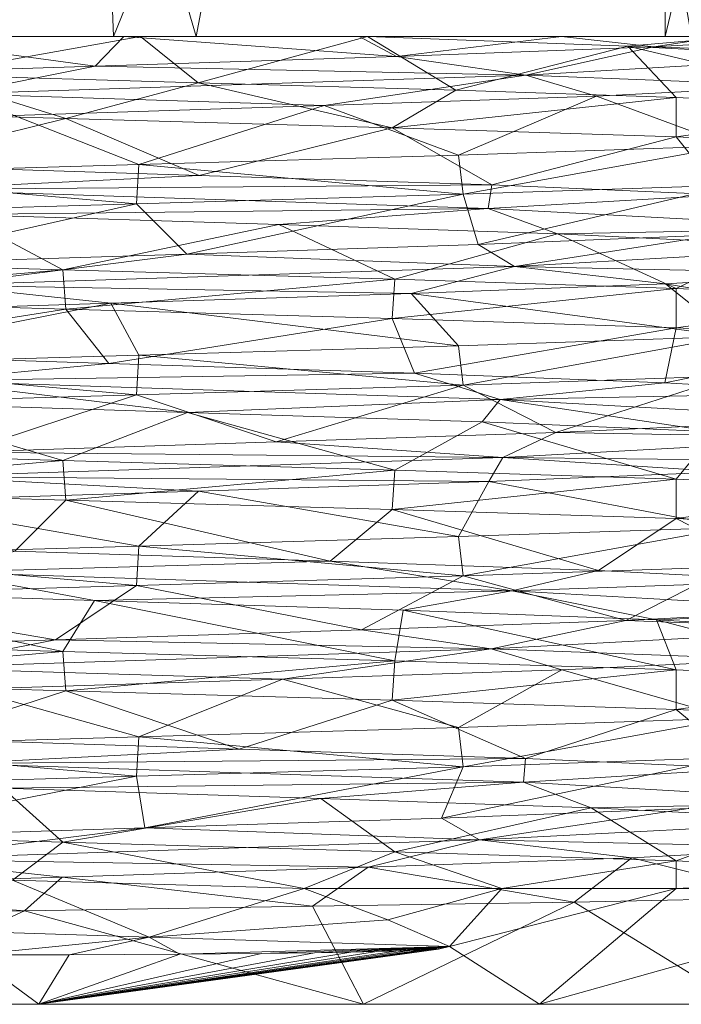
# Model space of a CAD drawing. Header units: millimetres. Extents: x -95 to 95, y -35 to 74.
# Tile 7 of 32: x 1 to 7, y -35 to -26. Entities that reach past the tile are written whole.
import ezdxf

# ---------------------------------------------------------------- set-up
doc = ezdxf.new("R2010")
doc.units = ezdxf.units.MM
doc.header["$LTSCALE"] = 2540
for name, color, linetype, lineweight in [('77', 7, 'Continuous', 18), ('78', 7, 'Continuous', 18), ('79', 7, 'Continuous', 18), ('80', 7, 'Continuous', 18), ('81', 7, 'Continuous', 18), ('82', 7, 'Continuous', 18), ('83', 7, 'Continuous', 18), ('85', 7, 'Continuous', 18), ('86', 7, 'Continuous', 18), ('87', 7, 'Continuous', 18), ('88', 7, 'Continuous', 18), ('89', 7, 'Continuous', 18), ('90', 7, 'Continuous', 18), ('91', 7, 'Continuous', 18), ('92', 7, 'Continuous', 18), ('93', 7, 'Continuous', 18), ('94', 7, 'Continuous', 18), ('96', 7, 'Continuous', 18), ('98', 7, 'Continuous', 18)]:
    doc.layers.add(name, color=color, linetype=linetype, lineweight=lineweight)

msp = doc.modelspace()

# ---------------------------------------------------------------- linework, layer by layer
at = {"layer": '77', "color": 7, "linetype": 'Continuous'}
for points in [[(1.2635, -30.2306, 79.6705), (-1.9621, -30.5115, 79.7802), (-1.9849, -30.1361, 79.7846), (1.2635, -30.2306, 79.6705)], [(1.2912, -30.6061, 79.6739), (-1.9621, -30.5115, 79.7802), (1.2635, -30.2306, 79.6705), (1.2912, -30.6061, 79.6739)], [(4.4213, -30.3213, 80.5794), (1.2912, -30.6061, 79.6739), (1.2635, -30.2306, 79.6705), (4.4213, -30.3213, 80.5794)], [(4.3944, -30.6953, 80.5668), (1.2912, -30.6061, 79.6739), (4.4213, -30.3213, 80.5794), (4.3944, -30.6953, 80.5668)], [(7.0972, -30.4075, 82.3892), (4.3944, -30.6953, 80.5668), (4.4213, -30.3213, 80.5794), (7.0972, -30.4075, 82.3892)], [(7.0972, -30.7822, 82.3892), (4.3944, -30.6953, 80.5668), (7.0972, -30.4075, 82.3892), (7.0972, -30.7822, 82.3892)]]:
    msp.add_3dface(points, dxfattribs=at)
at = {"layer": '78', "color": 7, "linetype": 'Continuous'}
for points in [[(3.5564, -34.2993, 80.22), (5.4361, -34.2993, 81.1262), (4.3523, -34.5966, 81.1175), (3.5564, -34.2993, 80.22)], [(4.3523, -34.5966, 81.1175), (5.4361, -34.2993, 81.1262), (4.9392, -34.8515, 81.9434), (4.3523, -34.5966, 81.1175)], [(5.4361, -34.2993, 81.1262), (7.0972, -34.2993, 82.3892), (4.9392, -34.8515, 81.9434), (5.4361, -34.2993, 81.1262)], [(4.9392, -34.8515, 81.9434), (7.0972, -34.2993, 82.3892), (5.797, -35.4, 83.7835), (4.9392, -34.8515, 81.9434)], [(1.0349, -35.4, 81.5632), (4.9392, -34.8515, 81.9434), (5.797, -35.4, 83.7835), (1.0349, -35.4, 81.5632)], [(4.8347, -34.8744, 81.9266), (4.9392, -34.8515, 81.9434), (1.0349, -35.4, 81.5632), (4.8347, -34.8744, 81.9266)], [(4.7379, -34.881, 81.8827), (4.8347, -34.8744, 81.9266), (1.0349, -35.4, 81.5632), (4.7379, -34.881, 81.8827)], [(4.6635, -34.8849, 81.8474), (4.7379, -34.881, 81.8827), (1.0349, -35.4, 81.5632), (4.6635, -34.8849, 81.8474)], [(4.5635, -34.8891, 81.7994), (4.6635, -34.8849, 81.8474), (1.0349, -35.4, 81.5632), (4.5635, -34.8891, 81.7994)], [(4.4292, -34.8938, 81.7353), (4.5635, -34.8891, 81.7994), (1.0349, -35.4, 81.5632), (4.4292, -34.8938, 81.7353)], [(4.2484, -34.8989, 81.6507), (4.4292, -34.8938, 81.7353), (1.0349, -35.4, 81.5632), (4.2484, -34.8989, 81.6507)], [(4.0014, -34.9044, 81.5401), (4.2484, -34.8989, 81.6507), (1.0349, -35.4, 81.5632), (4.0014, -34.9044, 81.5401)], [(3.6549, -34.9105, 81.3962), (4.0014, -34.9044, 81.5401), (1.0349, -35.4, 81.5632), (3.6549, -34.9105, 81.3962)], [(3.151, -34.9169, 81.2111), (3.6549, -34.9105, 81.3962), (1.0349, -35.4, 81.5632), (3.151, -34.9169, 81.2111)], [(-4.1218, -35.4, 82.5663), (0.3919, -34.9292, 80.6928), (1.0349, -35.4, 81.5632), (-4.1218, -35.4, 82.5663)], [(0.3919, -34.9292, 80.6928), (1.3223, -34.9281, 80.7769), (1.0349, -35.4, 81.5632), (0.3919, -34.9292, 80.6928)], [(2.3746, -34.9235, 80.9821), (3.151, -34.9169, 81.2111), (1.0349, -35.4, 81.5632), (2.3746, -34.9235, 80.9821)], [(1.3223, -34.9281, 80.7769), (2.3746, -34.9235, 80.9821), (1.0349, -35.4, 81.5632), (1.3223, -34.9281, 80.7769)]]:
    msp.add_3dface(points, dxfattribs=at)
at = {"layer": '79', "color": 7, "linetype": 'Continuous'}
for points in [[(1.2635, -32.0446, 79.6705), (-1.9621, -32.3255, 79.7802), (-1.9849, -31.9501, 79.7846), (1.2635, -32.0446, 79.6705)], [(1.2912, -32.4201, 79.6739), (-1.9621, -32.3255, 79.7802), (1.2635, -32.0446, 79.6705), (1.2912, -32.4201, 79.6739)], [(4.4213, -32.1353, 80.5794), (1.2912, -32.4201, 79.6739), (1.2635, -32.0446, 79.6705), (4.4213, -32.1353, 80.5794)], [(4.3944, -32.5093, 80.5668), (1.2912, -32.4201, 79.6739), (4.4213, -32.1353, 80.5794), (4.3944, -32.5093, 80.5668)], [(7.0972, -32.2215, 82.3892), (4.3944, -32.5093, 80.5668), (4.4213, -32.1353, 80.5794), (7.0972, -32.2215, 82.3892)], [(7.0972, -32.5962, 82.3892), (4.3944, -32.5093, 80.5668), (7.0972, -32.2215, 82.3892), (7.0972, -32.5962, 82.3892)]]:
    msp.add_3dface(points, dxfattribs=at)
at = {"layer": '80', "color": 7, "linetype": 'Continuous'}
for points in [[(1.2912, -26.9781, 79.6739), (-1.9621, -26.8835, 79.7802), (-0.0459, -26.5646, 79.5936), (1.2912, -26.9781, 79.6739)], [(2.5502, -26.6397, 79.9108), (1.2912, -26.9781, 79.6739), (-0.0459, -26.5646, 79.5936), (2.5502, -26.6397, 79.9108)], [(4.3944, -27.0673, 80.5668), (1.2912, -26.9781, 79.6739), (2.5502, -26.6397, 79.9108), (4.3944, -27.0673, 80.5668)], [(5.0001, -26.7098, 80.8734), (4.3944, -27.0673, 80.5668), (2.5502, -26.6397, 79.9108), (5.0001, -26.7098, 80.8734)], [(7.0972, -26.7795, 82.3892), (4.3944, -27.0673, 80.5668), (5.0001, -26.7098, 80.8734), (7.0972, -26.7795, 82.3892)], [(7.0972, -27.1542, 82.3892), (4.3944, -27.0673, 80.5668), (7.0972, -26.7795, 82.3892), (7.0972, -27.1542, 82.3892)]]:
    msp.add_3dface(points, dxfattribs=at)
at = {"layer": '81', "color": 7, "linetype": 'Continuous'}
for points in [[(1.2635, -33.8586, 79.6705), (0.7837, -34.2194, 79.6231), (-1.9849, -33.7641, 79.7846), (1.2635, -33.8586, 79.6705)], [(3.5564, -34.2993, 80.22), (0.7837, -34.2194, 79.6231), (1.2635, -33.8586, 79.6705), (3.5564, -34.2993, 80.22)], [(4.4213, -33.9493, 80.5794), (3.5564, -34.2993, 80.22), (1.2635, -33.8586, 79.6705), (4.4213, -33.9493, 80.5794)], [(5.4361, -34.2993, 81.1262), (3.5564, -34.2993, 80.22), (4.4213, -33.9493, 80.5794), (5.4361, -34.2993, 81.1262)], [(7.0972, -34.0355, 82.3892), (5.4361, -34.2993, 81.1262), (4.4213, -33.9493, 80.5794), (7.0972, -34.0355, 82.3892)], [(7.0972, -34.2993, 82.3892), (5.4361, -34.2993, 81.1262), (7.0972, -34.0355, 82.3892), (7.0972, -34.2993, 82.3892)]]:
    msp.add_3dface(points, dxfattribs=at)
at = {"layer": '82', "color": 7, "linetype": 'Continuous'}
for points in [[(1.2492, -13.3062, 79.8264), (-4.0713, -26.2, 80.5933), (-4.9693, -13.3062, 81.0351), (1.2492, -13.3062, 79.8264)], [(1.745, -26.2, 79.8996), (-4.0713, -26.2, 80.5933), (1.2492, -13.3062, 79.8264), (1.745, -26.2, 79.8996)], [(6.9905, -13.3062, 82.5036), (1.745, -26.2, 79.8996), (1.2492, -13.3062, 79.8264), (6.9905, -13.3062, 82.5036)], [(6.9905, -26.2, 82.5036), (1.745, -26.2, 79.8996), (6.9905, -13.3062, 82.5036), (6.9905, -26.2, 82.5036)]]:
    msp.add_3dface(points, dxfattribs=at)
at = {"layer": '83', "color": 7, "linetype": 'Continuous'}
for points in [[(-1.4926, -26.5791, 99.3314), (1.5695, -26.4812, 99.3188), (-0.5208, -26.2, 100.1034), (-1.4926, -26.5791, 99.3314)], [(-0.5208, -26.2, 100.1034), (1.5695, -26.4812, 99.3188), (1.8421, -26.2, 99.808), (-0.5208, -26.2, 100.1034)], [(1.5695, -26.4812, 99.3188), (4.4369, -26.3885, 98.3437), (1.8421, -26.2, 99.808), (1.5695, -26.4812, 99.3188)], [(1.8421, -26.2, 99.808), (4.4369, -26.3885, 98.3437), (4.0816, -26.2, 98.9586), (1.8421, -26.2, 99.808)], [(4.0816, -26.2, 98.9586), (4.4369, -26.3885, 98.3437), (6.0065, -26.2, 97.6426), (4.0816, -26.2, 98.9586)], [(4.4369, -26.3885, 98.3437), (6.8846, -26.2981, 96.4735), (6.0065, -26.2, 97.6426), (4.4369, -26.3885, 98.3437)], [(6.0065, -26.2, 97.6426), (6.8846, -26.2981, 96.4735), (7.529, -26.2, 95.9391), (6.0065, -26.2, 97.6426)], [(6.8846, -26.2981, 96.4735), (8.6019, -26.2, 93.913), (7.529, -26.2, 95.9391), (6.8846, -26.2981, 96.4735)], [(-1.9621, -26.8835, 79.7802), (1.2912, -26.9781, 79.6739), (-0.5088, -27.4223, 80.5637), (-1.9621, -26.8835, 79.7802)], [(-0.5088, -27.4223, 80.5637), (1.2912, -26.9781, 79.6739), (2.5598, -27.52, 80.9032), (-0.5088, -27.4223, 80.5637)], [(1.2912, -26.9781, 79.6739), (4.3944, -27.0673, 80.5668), (2.5598, -27.52, 80.9032), (1.2912, -26.9781, 79.6739)], [(2.5598, -27.52, 80.9032), (4.3944, -27.0673, 80.5668), (5.3411, -27.6094, 82.2041), (2.5598, -27.52, 80.9032)], [(4.3944, -27.0673, 80.5668), (7.0972, -27.1542, 82.3892), (5.3411, -27.6094, 82.2041), (4.3944, -27.0673, 80.5668)], [(5.3411, -27.6094, 82.2041), (7.0972, -27.1542, 82.3892), (7.5369, -27.7034, 84.2993), (5.3411, -27.6094, 82.2041)], [(7.5369, -27.7034, 84.2993), (7.0972, -27.1542, 82.3892), (9.1056, -27.2485, 84.9618), (7.5369, -27.7034, 84.2993)], [(5.0686, -27.6992, 99.0887), (5.2135, -28.177, 97.8818), (7.6235, -27.6125, 97.0837), (5.0686, -27.6992, 99.0887)], [(5.2135, -28.177, 97.8818), (7.4852, -28.0832, 95.7684), (7.6235, -27.6125, 97.0837), (5.2135, -28.177, 97.8818)], [(1.9621, -27.7905, 100.2198), (2.4401, -28.2672, 99.1296), (5.0686, -27.6992, 99.0887), (1.9621, -27.7905, 100.2198)], [(2.4401, -28.2672, 99.1296), (5.2135, -28.177, 97.8818), (5.0686, -27.6992, 99.0887), (2.4401, -28.2672, 99.1296)], [(-1.2912, -27.8851, 100.3261), (-0.6019, -28.3648, 99.4309), (1.9621, -27.7905, 100.2198), (-1.2912, -27.8851, 100.3261)], [(-0.6019, -28.3648, 99.4309), (2.4401, -28.2672, 99.1296), (1.9621, -27.7905, 100.2198), (-0.6019, -28.3648, 99.4309)], [(1.2912, -28.7921, 79.6739), (-1.3708, -29.2086, 80.6499), (-1.9621, -28.6975, 79.7802), (1.2912, -28.7921, 79.6739)], [(1.6982, -29.3067, 80.7038), (-1.3708, -29.2086, 80.6499), (1.2912, -28.7921, 79.6739), (1.6982, -29.3067, 80.7038)], [(4.3944, -28.8813, 80.5668), (1.6982, -29.3067, 80.7038), (1.2912, -28.7921, 79.6739), (4.3944, -28.8813, 80.5668)], [(4.6063, -29.3986, 81.7486), (1.6982, -29.3067, 80.7038), (4.3944, -28.8813, 80.5668), (4.6063, -29.3986, 81.7486)], [(7.0972, -28.9682, 82.3892), (4.6063, -29.3986, 81.7486), (4.3944, -28.8813, 80.5668), (7.0972, -28.9682, 82.3892)], [(6.9864, -29.4901, 83.6366), (4.6063, -29.3986, 81.7486), (7.0972, -28.9682, 82.3892), (6.9864, -29.4901, 83.6366)], [(9.1056, -29.0625, 84.9618), (6.9864, -29.4901, 83.6366), (7.0972, -28.9682, 82.3892), (9.1056, -29.0625, 84.9618)], [(8.6522, -29.5879, 86.1996), (6.9864, -29.4901, 83.6366), (9.1056, -29.0625, 84.9618), (8.6522, -29.5879, 86.1996)], [(5.0686, -29.5132, 99.0887), (5.9511, -29.9646, 97.3408), (7.6235, -29.4265, 97.0837), (5.0686, -29.5132, 99.0887)], [(5.9511, -29.9646, 97.3408), (8.0115, -29.8679, 95.0118), (7.6235, -29.4265, 97.0837), (5.9511, -29.9646, 97.3408)], [(1.9621, -29.6045, 100.2198), (3.2907, -30.0537, 98.8586), (5.0686, -29.5132, 99.0887), (1.9621, -29.6045, 100.2198)], [(3.2907, -30.0537, 98.8586), (5.9511, -29.9646, 97.3408), (5.0686, -29.5132, 99.0887), (3.2907, -30.0537, 98.8586)], [(-1.2912, -29.6991, 100.3261), (0.3078, -30.1497, 99.445), (1.9621, -29.6045, 100.2198), (-1.2912, -29.6991, 100.3261)], [(0.3078, -30.1497, 99.445), (3.2907, -30.0537, 98.8586), (1.9621, -29.6045, 100.2198), (0.3078, -30.1497, 99.445)], [(-1.9621, -30.5115, 79.7802), (1.2912, -30.6061, 79.6739), (0.806, -31.0923, 80.5844), (-1.9621, -30.5115, 79.7802)], [(0.806, -31.0923, 80.5844), (1.2912, -30.6061, 79.6739), (3.8031, -31.1873, 81.349), (0.806, -31.0923, 80.5844)], [(1.2912, -30.6061, 79.6739), (4.3944, -30.6953, 80.5668), (3.8031, -31.1873, 81.349), (1.2912, -30.6061, 79.6739)], [(3.8031, -31.1873, 81.349), (4.3944, -30.6953, 80.5668), (6.3572, -31.2764, 83.0079), (3.8031, -31.1873, 81.349)], [(4.3944, -30.6953, 80.5668), (7.0972, -30.7822, 82.3892), (6.3572, -31.2764, 83.0079), (4.3944, -30.6953, 80.5668)], [(6.3572, -31.2764, 83.0079), (7.0972, -30.7822, 82.3892), (8.2521, -31.3733, 85.3951), (6.3572, -31.2764, 83.0079)], [(8.2521, -31.3733, 85.3951), (7.0972, -30.7822, 82.3892), (9.1056, -30.8765, 84.9618), (8.2521, -31.3733, 85.3951)], [(5.0686, -31.3272, 99.0887), (6.6171, -31.7519, 96.7467), (7.6235, -31.2405, 97.0837), (5.0686, -31.3272, 99.0887)], [(6.6171, -31.7519, 96.7467), (8.4344, -31.6544, 94.262), (7.6235, -31.2405, 97.0837), (6.6171, -31.7519, 96.7467)], [(1.9621, -31.4185, 100.2198), (4.1031, -31.8413, 98.5128), (5.0686, -31.3272, 99.0887), (1.9621, -31.4185, 100.2198)], [(4.1031, -31.8413, 98.5128), (6.6171, -31.7519, 96.7467), (5.0686, -31.3272, 99.0887), (4.1031, -31.8413, 98.5128)], [(-1.2912, -31.5131, 100.3261), (1.1906, -31.9354, 99.3747), (1.9621, -31.4185, 100.2198), (-1.2912, -31.5131, 100.3261)], [(1.1906, -31.9354, 99.3747), (4.1031, -31.8413, 98.5128), (1.9621, -31.4185, 100.2198), (1.1906, -31.9354, 99.3747)], [(-1.8749, -32.0333, 99.2622), (1.1906, -31.9354, 99.3747), (-1.2912, -31.5131, 100.3261), (-1.8749, -32.0333, 99.2622)], [(-1.9621, -32.3255, 79.7802), (1.2912, -32.4201, 79.6739), (-0.1131, -32.8769, 80.5506), (-1.9621, -32.3255, 79.7802)], [(-0.1131, -32.8769, 80.5506), (1.2912, -32.4201, 79.6739), (2.9394, -32.974, 81.0187), (-0.1131, -32.8769, 80.5506)], [(1.2912, -32.4201, 79.6739), (4.3944, -32.5093, 80.5668), (2.9394, -32.974, 81.0187), (1.2912, -32.4201, 79.6739)], [(2.9394, -32.974, 81.0187), (4.3944, -32.5093, 80.5668), (5.662, -33.0631, 82.434), (2.9394, -32.974, 81.0187)], [(4.3944, -32.5093, 80.5668), (7.0972, -32.5962, 82.3892), (5.662, -33.0631, 82.434), (4.3944, -32.5093, 80.5668)], [(5.662, -33.0631, 82.434), (7.0972, -32.5962, 82.3892), (7.7763, -33.1585, 84.6305), (5.662, -33.0631, 82.434)], [(7.7763, -33.1585, 84.6305), (7.0972, -32.5962, 82.3892), (9.1056, -32.6905, 84.9618), (7.7763, -33.1585, 84.6305)], [(4.8636, -33.6306, 98.1024), (7.2126, -33.5388, 96.1059), (7.6235, -33.0545, 97.0837), (4.8636, -33.6306, 98.1024)], [(5.0686, -33.1412, 99.0887), (4.8636, -33.6306, 98.1024), (7.6235, -33.0545, 97.0837), (5.0686, -33.1412, 99.0887)], [(1.9621, -33.2325, 100.2198), (2.0433, -33.722, 99.2265), (5.0686, -33.1412, 99.0887), (1.9621, -33.2325, 100.2198)], [(2.0433, -33.722, 99.2265), (4.8636, -33.6306, 98.1024), (5.0686, -33.1412, 99.0887), (2.0433, -33.722, 99.2265)], [(-1.2912, -33.3271, 100.3261), (-1.0131, -33.8199, 99.3956), (1.9621, -33.2325, 100.2198), (-1.2912, -33.3271, 100.3261)], [(-1.0131, -33.8199, 99.3956), (2.0433, -33.722, 99.2265), (1.9621, -33.2325, 100.2198), (-1.0131, -33.8199, 99.3956)], [(-0.9854, -34.663, 80.6015), (0.7837, -34.2194, 79.6231), (2.0844, -34.7609, 80.7827), (-0.9854, -34.663, 80.6015)], [(0.7837, -34.2194, 79.6231), (3.5564, -34.2993, 80.22), (2.0844, -34.7609, 80.7827), (0.7837, -34.2194, 79.6231)], [(3.5564, -34.2993, 80.22), (4.3523, -34.5966, 81.1175), (2.0844, -34.7609, 80.7827), (3.5564, -34.2993, 80.22)], [(4.3523, -34.5966, 81.1175), (4.9392, -34.8515, 81.9434), (2.0844, -34.7609, 80.7827), (4.3523, -34.5966, 81.1175)]]:
    msp.add_3dface(points, dxfattribs=at)
at = {"layer": '85', "color": 7, "linetype": 'Continuous'}
for points in [[(4.9693, -13.3062, 98.9649), (-1.2492, -13.3062, 100.1736), (2.5293, -26.2, 99.933), (4.9693, -13.3062, 98.9649)], [(2.5293, -26.2, 99.933), (-1.2492, -13.3062, 100.1736), (-0.1887, -26.2, 100.2483), (2.5293, -26.2, 99.933)], [(7.2428, -26.2, 97.2529), (4.9693, -13.3062, 98.9649), (2.5293, -26.2, 99.933), (7.2428, -26.2, 97.2529)], [(9.2897, -13.3062, 94.3318), (4.9693, -13.3062, 98.9649), (7.2428, -26.2, 97.2529), (9.2897, -13.3062, 94.3318)], [(6.9905, -26.2, 82.5036), (6.9905, -13.3062, 82.5036), (10.0617, -13.3062, 88.0442), (6.9905, -26.2, 82.5036)], [(6.9905, -26.2, 82.5036), (10.0617, -13.3062, 88.0442), (9.837, -26.2, 87.1199), (6.9905, -26.2, 82.5036)]]:
    msp.add_3dface(points, dxfattribs=at)
at = {"layer": '86', "color": 7, "linetype": 'Continuous'}
for points in [[(-7.7034, -35.4, 86.4074), (-4.1218, -35.4, 82.5663), (4.1218, -35.4, 97.4337), (-7.7034, -35.4, 86.4074)], [(-1.0349, -35.4, 98.4368), (-7.7034, -35.4, 86.4074), (4.1218, -35.4, 97.4337), (-1.0349, -35.4, 98.4368)], [(-4.1218, -35.4, 82.5663), (1.0349, -35.4, 81.5632), (7.7034, -35.4, 93.5926), (-4.1218, -35.4, 82.5663)], [(4.1218, -35.4, 97.4337), (-4.1218, -35.4, 82.5663), (7.7034, -35.4, 93.5926), (4.1218, -35.4, 97.4337)], [(1.0349, -35.4, 81.5632), (5.797, -35.4, 83.7835), (8.3439, -35.4, 88.3786), (1.0349, -35.4, 81.5632)], [(7.7034, -35.4, 93.5926), (1.0349, -35.4, 81.5632), (8.3439, -35.4, 88.3786), (7.7034, -35.4, 93.5926)]]:
    msp.add_3dface(points, dxfattribs=at)
at = {"layer": '87', "color": 7, "linetype": 'Continuous'}
for points in [[(7.0972, -30.7822, 82.3892), (7.0972, -30.4075, 82.3892), (9.0988, -30.5014, 84.9496), (7.0972, -30.7822, 82.3892)], [(9.1056, -30.8765, 84.9618), (7.0972, -30.7822, 82.3892), (9.0988, -30.5014, 84.9496), (9.1056, -30.8765, 84.9618)], [(5.0262, -30.9537, 99.1122), (5.0686, -31.3272, 99.0887), (7.6185, -30.866, 97.089), (5.0262, -30.9537, 99.1122)], [(5.0686, -31.3272, 99.0887), (7.6235, -31.2405, 97.0837), (7.6185, -30.866, 97.089), (5.0686, -31.3272, 99.0887)], [(1.9849, -31.0431, 100.2154), (5.0686, -31.3272, 99.0887), (5.0262, -30.9537, 99.1122), (1.9849, -31.0431, 100.2154)], [(-1.2635, -31.1376, 100.3295), (1.9621, -31.4185, 100.2198), (1.9849, -31.0431, 100.2154), (-1.2635, -31.1376, 100.3295)], [(1.9621, -31.4185, 100.2198), (5.0686, -31.3272, 99.0887), (1.9849, -31.0431, 100.2154), (1.9621, -31.4185, 100.2198)], [(-1.2912, -31.5131, 100.3261), (1.9621, -31.4185, 100.2198), (-1.2635, -31.1376, 100.3295), (-1.2912, -31.5131, 100.3261)]]:
    msp.add_3dface(points, dxfattribs=at)
at = {"layer": '88', "color": 7, "linetype": 'Continuous'}
for points in [[(7.0972, -28.9682, 82.3892), (7.0972, -28.5935, 82.3892), (9.0988, -28.6874, 84.9496), (7.0972, -28.9682, 82.3892)], [(9.1056, -29.0625, 84.9618), (7.0972, -28.9682, 82.3892), (9.0988, -28.6874, 84.9496), (9.1056, -29.0625, 84.9618)], [(5.0262, -29.1397, 99.1122), (5.0686, -29.5132, 99.0887), (7.6185, -29.052, 97.089), (5.0262, -29.1397, 99.1122)], [(5.0686, -29.5132, 99.0887), (7.6235, -29.4265, 97.0837), (7.6185, -29.052, 97.089), (5.0686, -29.5132, 99.0887)], [(1.9849, -29.2291, 100.2154), (5.0686, -29.5132, 99.0887), (5.0262, -29.1397, 99.1122), (1.9849, -29.2291, 100.2154)], [(-1.2635, -29.3236, 100.3295), (1.9621, -29.6045, 100.2198), (1.9849, -29.2291, 100.2154), (-1.2635, -29.3236, 100.3295)], [(1.9621, -29.6045, 100.2198), (5.0686, -29.5132, 99.0887), (1.9849, -29.2291, 100.2154), (1.9621, -29.6045, 100.2198)], [(-1.2912, -29.6991, 100.3261), (1.9621, -29.6045, 100.2198), (-1.2635, -29.3236, 100.3295), (-1.2912, -29.6991, 100.3261)]]:
    msp.add_3dface(points, dxfattribs=at)
at = {"layer": '89', "color": 7, "linetype": 'Continuous'}
for points in [[(-4.0713, -26.2, 80.5933), (1.745, -26.2, 79.8996), (-0.3046, -26.2, 80.283), (-4.0713, -26.2, 80.5933)], [(-0.5208, -26.2, 100.1034), (1.8421, -26.2, 99.808), (-0.1887, -26.2, 100.2483), (-0.5208, -26.2, 100.1034)], [(-0.3046, -26.2, 80.283), (1.745, -26.2, 79.8996), (2.0022, -26.2, 80.6289), (-0.3046, -26.2, 80.283)], [(1.8421, -26.2, 99.808), (2.5293, -26.2, 99.933), (-0.1887, -26.2, 100.2483), (1.8421, -26.2, 99.808)], [(1.745, -26.2, 79.8996), (6.9905, -26.2, 82.5036), (2.0022, -26.2, 80.6289), (1.745, -26.2, 79.8996)], [(1.8421, -26.2, 99.808), (4.0816, -26.2, 98.9586), (2.5293, -26.2, 99.933), (1.8421, -26.2, 99.808)], [(2.0022, -26.2, 80.6289), (6.9905, -26.2, 82.5036), (4.1605, -26.2, 81.5151), (2.0022, -26.2, 80.6289)], [(4.0816, -26.2, 98.9586), (7.2428, -26.2, 97.2529), (2.5293, -26.2, 99.933), (4.0816, -26.2, 98.9586)], [(4.0816, -26.2, 98.9586), (6.0065, -26.2, 97.6426), (7.2428, -26.2, 97.2529), (4.0816, -26.2, 98.9586)], [(4.1605, -26.2, 81.5151), (6.9905, -26.2, 82.5036), (7.7047, -26.2, 84.744), (4.1605, -26.2, 81.5151)], [(6.0065, -26.2, 97.6426), (7.529, -26.2, 95.9391), (7.2428, -26.2, 97.2529), (6.0065, -26.2, 97.6426)], [(6.9905, -26.2, 82.5036), (9.837, -26.2, 87.1199), (7.7047, -26.2, 84.744), (6.9905, -26.2, 82.5036)]]:
    msp.add_3dface(points, dxfattribs=at)
at = {"layer": '90', "color": 7, "linetype": 'Continuous'}
for points in [[(7.0972, -32.5962, 82.3892), (7.0972, -32.2215, 82.3892), (9.0988, -32.3154, 84.9496), (7.0972, -32.5962, 82.3892)], [(9.1056, -32.6905, 84.9618), (7.0972, -32.5962, 82.3892), (9.0988, -32.3154, 84.9496), (9.1056, -32.6905, 84.9618)], [(5.0262, -32.7677, 99.1122), (5.0686, -33.1412, 99.0887), (7.6185, -32.68, 97.089), (5.0262, -32.7677, 99.1122)], [(5.0686, -33.1412, 99.0887), (7.6235, -33.0545, 97.0837), (7.6185, -32.68, 97.089), (5.0686, -33.1412, 99.0887)], [(1.9849, -32.8571, 100.2154), (5.0686, -33.1412, 99.0887), (5.0262, -32.7677, 99.1122), (1.9849, -32.8571, 100.2154)], [(-1.2635, -32.9516, 100.3295), (1.9621, -33.2325, 100.2198), (1.9849, -32.8571, 100.2154), (-1.2635, -32.9516, 100.3295)], [(1.9621, -33.2325, 100.2198), (5.0686, -33.1412, 99.0887), (1.9849, -32.8571, 100.2154), (1.9621, -33.2325, 100.2198)], [(-1.2912, -33.3271, 100.3261), (1.9621, -33.2325, 100.2198), (-1.2635, -32.9516, 100.3295), (-1.2912, -33.3271, 100.3261)]]:
    msp.add_3dface(points, dxfattribs=at)
at = {"layer": '91', "color": 7, "linetype": 'Continuous'}
for points in [[(7.0972, -27.1542, 82.3892), (7.0972, -26.7795, 82.3892), (9.0988, -26.8734, 84.9496), (7.0972, -27.1542, 82.3892)], [(9.1056, -27.2485, 84.9618), (7.0972, -27.1542, 82.3892), (9.0988, -26.8734, 84.9496), (9.1056, -27.2485, 84.9618)], [(5.0262, -27.3257, 99.1122), (5.0686, -27.6992, 99.0887), (7.6185, -27.238, 97.089), (5.0262, -27.3257, 99.1122)], [(5.0686, -27.6992, 99.0887), (7.6235, -27.6125, 97.0837), (7.6185, -27.238, 97.089), (5.0686, -27.6992, 99.0887)], [(1.9849, -27.4151, 100.2154), (5.0686, -27.6992, 99.0887), (5.0262, -27.3257, 99.1122), (1.9849, -27.4151, 100.2154)], [(-1.2635, -27.5096, 100.3295), (1.9621, -27.7905, 100.2198), (1.9849, -27.4151, 100.2154), (-1.2635, -27.5096, 100.3295)], [(1.9621, -27.7905, 100.2198), (5.0686, -27.6992, 99.0887), (1.9849, -27.4151, 100.2154), (1.9621, -27.7905, 100.2198)], [(-1.2912, -27.8851, 100.3261), (1.9621, -27.7905, 100.2198), (-1.2635, -27.5096, 100.3295), (-1.2912, -27.8851, 100.3261)]]:
    msp.add_3dface(points, dxfattribs=at)
at = {"layer": '92', "color": 7, "linetype": 'Continuous'}
for points in [[(5.797, -35.4, 83.7835), (7.0972, -34.2993, 82.3892), (9.7243, -34.2993, 86.2943), (5.797, -35.4, 83.7835)], [(8.3439, -35.4, 88.3786), (5.797, -35.4, 83.7835), (9.7243, -34.2993, 86.2943), (8.3439, -35.4, 88.3786)], [(3.6357, -34.4677, 99.4387), (4.1218, -35.4, 97.4337), (6.1268, -34.4279, 98.1345), (3.6357, -34.4677, 99.4387)], [(4.1218, -35.4, 97.4337), (7.7034, -35.4, 93.5926), (6.1268, -34.4279, 98.1345), (4.1218, -35.4, 97.4337)], [(6.1268, -34.4279, 98.1345), (7.7034, -35.4, 93.5926), (8.1946, -34.3855, 96.1691), (6.1268, -34.4279, 98.1345)], [(-1.8902, -34.5553, 99.7822), (-1.0349, -35.4, 98.4368), (0.897, -34.511, 99.9996), (-1.8902, -34.5553, 99.7822)], [(-1.0349, -35.4, 98.4368), (4.1218, -35.4, 97.4337), (0.897, -34.511, 99.9996), (-1.0349, -35.4, 98.4368)], [(0.897, -34.511, 99.9996), (4.1218, -35.4, 97.4337), (3.6357, -34.4677, 99.4387), (0.897, -34.511, 99.9996)]]:
    msp.add_3dface(points, dxfattribs=at)
at = {"layer": '93', "color": 7, "linetype": 'Continuous'}
for points in [[(7.0972, -34.2993, 82.3892), (7.0972, -34.0355, 82.3892), (9.7201, -34.1718, 86.2831), (7.0972, -34.2993, 82.3892)], [(9.7243, -34.2993, 86.2943), (7.0972, -34.2993, 82.3892), (9.7201, -34.1718, 86.2831), (9.7243, -34.2993, 86.2943)]]:
    msp.add_3dface(points, dxfattribs=at)
at = {"layer": '94', "color": 7, "linetype": 'Continuous'}
for points in [[(4.1605, -26.2, 81.5151), (7.7047, -26.2, 84.744), (6.6352, -26.2898, 83.2711), (4.1605, -26.2, 81.5151)], [(6.6352, -26.2898, 83.2711), (7.7047, -26.2, 84.744), (8.4287, -26.3868, 85.7267), (6.6352, -26.2898, 83.2711)], [(8.6019, -26.2, 93.913), (6.8846, -26.2981, 96.4735), (8.9536, -26.3777, 92.5713), (8.6019, -26.2, 93.913)], [(6.8846, -26.2981, 96.4735), (4.4369, -26.3885, 98.3437), (5.6667, -26.566, 97.3937), (6.8846, -26.2981, 96.4735)], [(6.8846, -26.2981, 96.4735), (5.6667, -26.566, 97.3937), (8.9536, -26.3777, 92.5713), (6.8846, -26.2981, 96.4735)], [(4.4369, -26.3885, 98.3437), (1.5695, -26.4812, 99.3188), (5.6667, -26.566, 97.3937), (4.4369, -26.3885, 98.3437)], [(5.6667, -26.566, 97.3937), (8.2582, -26.6679, 94.5941), (8.9536, -26.3777, 92.5713), (5.6667, -26.566, 97.3937)], [(1.5695, -26.4812, 99.3188), (-1.4926, -26.5791, 99.3314), (0.2539, -26.7451, 99.312), (1.5695, -26.4812, 99.3188)], [(1.5695, -26.4812, 99.3188), (0.2539, -26.7451, 99.312), (5.6667, -26.566, 97.3937), (1.5695, -26.4812, 99.3188)], [(0.2539, -26.7451, 99.312), (3.7487, -26.8543, 98.6747), (5.6667, -26.566, 97.3937), (0.2539, -26.7451, 99.312)], [(3.7487, -26.8543, 98.6747), (6.3388, -26.7649, 97.0088), (5.6667, -26.566, 97.3937), (3.7487, -26.8543, 98.6747)], [(6.3388, -26.7649, 97.0088), (8.2582, -26.6679, 94.5941), (5.6667, -26.566, 97.3937), (6.3388, -26.7649, 97.0088)], [(0.7995, -26.9495, 99.4162), (3.7487, -26.8543, 98.6747), (0.2539, -26.7451, 99.312), (0.7995, -26.9495, 99.4162)], [(-0.5088, -27.4223, 80.5637), (2.5598, -27.52, 80.9032), (-0.182, -27.6544, 80.6863), (-0.5088, -27.4223, 80.5637)], [(2.5598, -27.52, 80.9032), (5.3411, -27.6094, 82.2041), (-0.182, -27.6544, 80.6863), (2.5598, -27.52, 80.9032)], [(5.3411, -27.6094, 82.2041), (5.3071, -27.8326, 82.3441), (-0.182, -27.6544, 80.6863), (5.3411, -27.6094, 82.2041)], [(5.3411, -27.6094, 82.2041), (7.5369, -27.7034, 84.2993), (5.3071, -27.8326, 82.3441), (5.3411, -27.6094, 82.2041)], [(5.3071, -27.8326, 82.3441), (0.2726, -27.8908, 80.5539), (-0.182, -27.6544, 80.6863), (5.3071, -27.8326, 82.3441)], [(7.5369, -27.7034, 84.2993), (8.8227, -28.0215, 87.0102), (5.3071, -27.8326, 82.3441), (7.5369, -27.7034, 84.2993)], [(3.3156, -27.9874, 81.1507), (0.2726, -27.8908, 80.5539), (5.3071, -27.8326, 82.3441), (3.3156, -27.9874, 81.1507)], [(5.9657, -28.0761, 82.671), (3.3156, -27.9874, 81.1507), (5.3071, -27.8326, 82.3441), (5.9657, -28.0761, 82.671)], [(8.8227, -28.0215, 87.0102), (5.9657, -28.0761, 82.671), (5.3071, -27.8326, 82.3441), (8.8227, -28.0215, 87.0102)], [(7.9774, -28.1716, 84.9339), (5.9657, -28.0761, 82.671), (8.8227, -28.0215, 87.0102), (7.9774, -28.1716, 84.9339)], [(7.4852, -28.0832, 95.7684), (5.2135, -28.177, 97.8818), (5.5573, -28.384, 97.4763), (7.4852, -28.0832, 95.7684)], [(7.4852, -28.0832, 95.7684), (5.5573, -28.384, 97.4763), (8.9132, -28.1962, 92.7078), (7.4852, -28.0832, 95.7684)], [(2.4401, -28.2672, 99.1296), (-0.6019, -28.3648, 99.4309), (0.1101, -28.5637, 99.3148), (2.4401, -28.2672, 99.1296)], [(2.4401, -28.2672, 99.1296), (0.1101, -28.5637, 99.3148), (5.5573, -28.384, 97.4763), (2.4401, -28.2672, 99.1296)], [(5.2135, -28.177, 97.8818), (2.4401, -28.2672, 99.1296), (5.5573, -28.384, 97.4763), (5.2135, -28.177, 97.8818)], [(5.5573, -28.384, 97.4763), (8.662, -28.4528, 93.7781), (8.9132, -28.1962, 92.7078), (5.5573, -28.384, 97.4763)], [(0.1101, -28.5637, 99.3148), (4.5737, -28.6415, 98.2695), (5.5573, -28.384, 97.4763), (0.1101, -28.5637, 99.3148)], [(4.5737, -28.6415, 98.2695), (6.9929, -28.5507, 96.3563), (5.5573, -28.384, 97.4763), (4.5737, -28.6415, 98.2695)], [(6.9929, -28.5507, 96.3563), (8.662, -28.4528, 93.7781), (5.5573, -28.384, 97.4763), (6.9929, -28.5507, 96.3563)], [(-1.3504, -28.8321, 99.3531), (1.7179, -28.734, 99.2926), (0.1101, -28.5637, 99.3148), (-1.3504, -28.8321, 99.3531)], [(1.7179, -28.734, 99.2926), (4.5737, -28.6415, 98.2695), (0.1101, -28.5637, 99.3148), (1.7179, -28.734, 99.2926)], [(-1.3708, -29.2086, 80.6499), (1.6982, -29.3067, 80.7038), (-0.0382, -29.4731, 80.6846), (-1.3708, -29.2086, 80.6499)], [(1.6982, -29.3067, 80.7038), (4.6063, -29.3986, 81.7486), (-0.0382, -29.4731, 80.6846), (1.6982, -29.3067, 80.7038)], [(2.4492, -29.774, 80.8728), (-0.6235, -29.6761, 80.5705), (-0.0382, -29.4731, 80.6846), (2.4492, -29.774, 80.8728)], [(4.6063, -29.3986, 81.7486), (5.4202, -29.6508, 82.4237), (-0.0382, -29.4731, 80.6846), (4.6063, -29.3986, 81.7486)], [(5.4202, -29.6508, 82.4237), (2.4492, -29.774, 80.8728), (-0.0382, -29.4731, 80.6846), (5.4202, -29.6508, 82.4237)], [(4.6063, -29.3986, 81.7486), (6.9864, -29.4901, 83.6366), (5.4202, -29.6508, 82.4237), (4.6063, -29.3986, 81.7486)], [(6.9864, -29.4901, 83.6366), (8.6522, -29.5879, 86.1996), (5.4202, -29.6508, 82.4237), (6.9864, -29.4901, 83.6366)], [(5.2501, -29.8637, 82.1425), (2.4492, -29.774, 80.8728), (5.4202, -29.6508, 82.4237), (5.2501, -29.8637, 82.1425)], [(7.4659, -29.9572, 84.2065), (5.2501, -29.8637, 82.1425), (5.4202, -29.6508, 82.4237), (7.4659, -29.9572, 84.2065)], [(8.6522, -29.5879, 86.1996), (8.8671, -29.84, 87.1448), (5.4202, -29.6508, 82.4237), (8.6522, -29.5879, 86.1996)], [(8.8671, -29.84, 87.1448), (7.4659, -29.9572, 84.2065), (5.4202, -29.6508, 82.4237), (8.8671, -29.84, 87.1448)], [(8.0115, -29.8679, 95.0118), (5.9511, -29.9646, 97.3408), (8.8708, -30.0148, 92.8439), (8.0115, -29.8679, 95.0118)], [(5.9511, -29.9646, 97.3408), (3.2907, -30.0537, 98.8586), (5.4471, -30.202, 97.5569), (5.9511, -29.9646, 97.3408)], [(5.9511, -29.9646, 97.3408), (5.4471, -30.202, 97.5569), (8.8708, -30.0148, 92.8439), (5.9511, -29.9646, 97.3408)], [(5.4471, -30.202, 97.5569), (8.9751, -30.2389, 92.9584), (8.8708, -30.0148, 92.8439), (5.4471, -30.202, 97.5569)], [(3.2907, -30.0537, 98.8586), (0.3078, -30.1497, 99.445), (5.4471, -30.202, 97.5569), (3.2907, -30.0537, 98.8586)], [(0.3078, -30.1497, 99.445), (-0.0336, -30.3824, 99.3154), (5.4471, -30.202, 97.5569), (0.3078, -30.1497, 99.445)], [(-0.0336, -30.3824, 99.3154), (5.313, -30.4311, 97.8151), (5.4471, -30.202, 97.5569), (-0.0336, -30.3824, 99.3154)], [(5.313, -30.4311, 97.8151), (7.5578, -30.3369, 95.6731), (5.4471, -30.202, 97.5569), (5.313, -30.4311, 97.8151)], [(7.5578, -30.3369, 95.6731), (8.9751, -30.2389, 92.9584), (5.4471, -30.202, 97.5569), (7.5578, -30.3369, 95.6731)], [(-0.4637, -30.6179, 99.4387), (2.5528, -30.521, 99.0987), (-0.0336, -30.3824, 99.3154), (-0.4637, -30.6179, 99.4387)], [(2.5528, -30.521, 99.0987), (5.313, -30.4311, 97.8151), (-0.0336, -30.3824, 99.3154), (2.5528, -30.521, 99.0987)], [(0.806, -31.0923, 80.5844), (3.8031, -31.1873, 81.349), (0.1055, -31.2917, 80.6851), (0.806, -31.0923, 80.5844)], [(3.8031, -31.1873, 81.349), (5.5323, -31.469, 82.5052), (0.1055, -31.2917, 80.6851), (3.8031, -31.1873, 81.349)], [(3.8031, -31.1873, 81.349), (6.3572, -31.2764, 83.0079), (5.5323, -31.469, 82.5052), (3.8031, -31.1873, 81.349)], [(1.5645, -31.5599, 80.6803), (-1.5064, -31.4618, 80.6708), (0.1055, -31.2917, 80.6851), (1.5645, -31.5599, 80.6803)], [(5.5323, -31.469, 82.5052), (1.5645, -31.5599, 80.6803), (0.1055, -31.2917, 80.6851), (5.5323, -31.469, 82.5052)], [(6.3572, -31.2764, 83.0079), (8.2521, -31.3733, 85.3951), (5.5323, -31.469, 82.5052), (6.3572, -31.2764, 83.0079)], [(8.2521, -31.3733, 85.3951), (8.9095, -31.6584, 87.2798), (5.5323, -31.469, 82.5052), (8.2521, -31.3733, 85.3951)], [(4.4985, -31.6526, 81.6894), (1.5645, -31.5599, 80.6803), (5.5323, -31.469, 82.5052), (4.4985, -31.6526, 81.6894)], [(6.9072, -31.744, 83.5506), (4.4985, -31.6526, 81.6894), (5.5323, -31.469, 82.5052), (6.9072, -31.744, 83.5506)], [(8.9095, -31.6584, 87.2798), (6.9072, -31.744, 83.5506), (5.5323, -31.469, 82.5052), (8.9095, -31.6584, 87.2798)], [(8.4344, -31.6544, 94.262), (6.6171, -31.7519, 96.7467), (8.8261, -31.8333, 92.9795), (8.4344, -31.6544, 94.262)], [(8.6056, -31.8418, 86.0952), (6.9072, -31.744, 83.5506), (8.9095, -31.6584, 87.2798), (8.6056, -31.8418, 86.0952)], [(6.6171, -31.7519, 96.7467), (4.1031, -31.8413, 98.5128), (5.3362, -32.0199, 97.6357), (6.6171, -31.7519, 96.7467)], [(6.6171, -31.7519, 96.7467), (5.3362, -32.0199, 97.6357), (8.8261, -31.8333, 92.9795), (6.6171, -31.7519, 96.7467)], [(4.1031, -31.8413, 98.5128), (1.1906, -31.9354, 99.3747), (5.3362, -32.0199, 97.6357), (4.1031, -31.8413, 98.5128)], [(5.3362, -32.0199, 97.6357), (8.0471, -32.1233, 94.9546), (8.8261, -31.8333, 92.9795), (5.3362, -32.0199, 97.6357)], [(1.1906, -31.9354, 99.3747), (-1.8749, -32.0333, 99.2622), (-0.1773, -32.2011, 99.3138), (1.1906, -31.9354, 99.3747)], [(1.1906, -31.9354, 99.3747), (-0.1773, -32.2011, 99.3138), (5.3362, -32.0199, 97.6357), (1.1906, -31.9354, 99.3747)], [(-0.1773, -32.2011, 99.3138), (3.3513, -32.3092, 98.8359), (5.3362, -32.0199, 97.6357), (-0.1773, -32.2011, 99.3138)], [(3.3513, -32.3092, 98.8359), (6.0094, -32.2199, 97.2932), (5.3362, -32.0199, 97.6357), (3.3513, -32.3092, 98.8359)], [(6.0094, -32.2199, 97.2932), (8.0471, -32.1233, 94.9546), (5.3362, -32.0199, 97.6357), (6.0094, -32.2199, 97.2932)], [(0.3692, -32.4052, 99.4428), (3.3513, -32.3092, 98.8359), (-0.1773, -32.2011, 99.3138), (0.3692, -32.4052, 99.4428)], [(-0.1131, -32.8769, 80.5506), (2.9394, -32.974, 81.0187), (0.2492, -33.1104, 80.6879), (-0.1131, -32.8769, 80.5506)], [(2.9394, -32.974, 81.0187), (5.662, -33.0631, 82.434), (0.2492, -33.1104, 80.6879), (2.9394, -32.974, 81.0187)], [(5.662, -33.0631, 82.434), (5.6435, -33.2872, 82.5886), (0.2492, -33.1104, 80.6879), (5.662, -33.0631, 82.434)], [(5.6435, -33.2872, 82.5886), (0.69, -33.3461, 80.5752), (0.2492, -33.1104, 80.6879), (5.6435, -33.2872, 82.5886)], [(5.662, -33.0631, 82.434), (7.7763, -33.1585, 84.6305), (5.6435, -33.2872, 82.5886), (5.662, -33.0631, 82.434)], [(7.7763, -33.1585, 84.6305), (8.9497, -33.4769, 87.4151), (5.6435, -33.2872, 82.5886), (7.7763, -33.1585, 84.6305)], [(3.7154, -33.442, 81.311), (0.69, -33.3461, 80.5752), (5.6435, -33.2872, 82.5886), (3.7154, -33.442, 81.311)], [(6.2865, -33.531, 82.9442), (3.7154, -33.442, 81.311), (5.6435, -33.2872, 82.5886), (6.2865, -33.531, 82.9442)], [(8.9497, -33.4769, 87.4151), (6.2865, -33.531, 82.9442), (5.6435, -33.2872, 82.5886), (8.9497, -33.4769, 87.4151)], [(8.2052, -33.6278, 85.312), (6.2865, -33.531, 82.9442), (8.9497, -33.4769, 87.4151), (8.2052, -33.6278, 85.312)], [(7.2126, -33.5388, 96.1059), (4.8636, -33.6306, 98.1024), (5.2246, -33.8378, 97.7124), (7.2126, -33.5388, 96.1059)], [(7.2126, -33.5388, 96.1059), (5.2246, -33.8378, 97.7124), (8.7794, -33.6519, 93.1146), (7.2126, -33.5388, 96.1059)], [(4.8636, -33.6306, 98.1024), (2.0433, -33.722, 99.2265), (5.2246, -33.8378, 97.7124), (4.8636, -33.6306, 98.1024)], [(5.2246, -33.8378, 97.7124), (8.4763, -33.9089, 94.1781), (8.7794, -33.6519, 93.1146), (5.2246, -33.8378, 97.7124)], [(2.0433, -33.722, 99.2265), (-1.0131, -33.8199, 99.3956), (-0.321, -34.0197, 99.3099), (2.0433, -33.722, 99.2265)], [(2.0433, -33.722, 99.2265), (-0.321, -34.0197, 99.3099), (5.2246, -33.8378, 97.7124), (2.0433, -33.722, 99.2265)], [(-0.321, -34.0197, 99.3099), (4.1675, -34.0967, 98.4815), (5.2246, -33.8378, 97.7124), (-0.321, -34.0197, 99.3099)], [(4.1675, -34.0967, 98.4815), (6.6728, -34.007, 96.6916), (5.2246, -33.8378, 97.7124), (4.1675, -34.0967, 98.4815)], [(6.6728, -34.007, 96.6916), (8.4763, -33.9089, 94.1781), (5.2246, -33.8378, 97.7124), (6.6728, -34.007, 96.6916)], [(-1.8152, -34.2889, 99.2741), (1.2558, -34.1908, 99.3662), (-0.321, -34.0197, 99.3099), (-1.8152, -34.2889, 99.2741)], [(1.2558, -34.1908, 99.3662), (4.1675, -34.0967, 98.4815), (-0.321, -34.0197, 99.3099), (1.2558, -34.1908, 99.3662)], [(0.3919, -34.9292, 80.6928), (-0.9854, -34.663, 80.6015), (2.0844, -34.7609, 80.7827), (0.3919, -34.9292, 80.6928)], [(1.3223, -34.9281, 80.7769), (0.3919, -34.9292, 80.6928), (2.0844, -34.7609, 80.7827), (1.3223, -34.9281, 80.7769)], [(2.3746, -34.9235, 80.9821), (1.3223, -34.9281, 80.7769), (2.0844, -34.7609, 80.7827), (2.3746, -34.9235, 80.9821)], [(4.9392, -34.8515, 81.9434), (2.3746, -34.9235, 80.9821), (2.0844, -34.7609, 80.7827), (4.9392, -34.8515, 81.9434)], [(4.9392, -34.8515, 81.9434), (3.151, -34.9169, 81.2111), (2.3746, -34.9235, 80.9821), (4.9392, -34.8515, 81.9434)], [(4.9392, -34.8515, 81.9434), (3.6549, -34.9105, 81.3962), (3.151, -34.9169, 81.2111), (4.9392, -34.8515, 81.9434)], [(4.9392, -34.8515, 81.9434), (4.0014, -34.9044, 81.5401), (3.6549, -34.9105, 81.3962), (4.9392, -34.8515, 81.9434)], [(4.9392, -34.8515, 81.9434), (4.2484, -34.8989, 81.6507), (4.0014, -34.9044, 81.5401), (4.9392, -34.8515, 81.9434)], [(4.9392, -34.8515, 81.9434), (4.4292, -34.8938, 81.7353), (4.2484, -34.8989, 81.6507), (4.9392, -34.8515, 81.9434)], [(4.9392, -34.8515, 81.9434), (4.5635, -34.8891, 81.7994), (4.4292, -34.8938, 81.7353), (4.9392, -34.8515, 81.9434)], [(4.9392, -34.8515, 81.9434), (4.6635, -34.8849, 81.8474), (4.5635, -34.8891, 81.7994), (4.9392, -34.8515, 81.9434)], [(4.9392, -34.8515, 81.9434), (4.7379, -34.881, 81.8827), (4.6635, -34.8849, 81.8474), (4.9392, -34.8515, 81.9434)], [(4.9392, -34.8515, 81.9434), (4.8347, -34.8744, 81.9266), (4.7379, -34.881, 81.8827), (4.9392, -34.8515, 81.9434)]]:
    msp.add_3dface(points, dxfattribs=at)
at = {"layer": '96', "color": 7, "linetype": 'Continuous'}
for points in [[(-0.0459, -26.5646, 79.5936), (-0.3046, -26.2, 80.283), (2.0022, -26.2, 80.6289), (-0.0459, -26.5646, 79.5936)], [(2.5502, -26.6397, 79.9108), (-0.0459, -26.5646, 79.5936), (2.0022, -26.2, 80.6289), (2.5502, -26.6397, 79.9108)], [(2.5502, -26.6397, 79.9108), (2.0022, -26.2, 80.6289), (4.1605, -26.2, 81.5151), (2.5502, -26.6397, 79.9108)], [(5.0001, -26.7098, 80.8734), (2.5502, -26.6397, 79.9108), (4.1605, -26.2, 81.5151), (5.0001, -26.7098, 80.8734)], [(5.0001, -26.7098, 80.8734), (4.1605, -26.2, 81.5151), (6.6352, -26.2898, 83.2711), (5.0001, -26.7098, 80.8734)], [(7.0972, -26.7795, 82.3892), (5.0001, -26.7098, 80.8734), (6.6352, -26.2898, 83.2711), (7.0972, -26.7795, 82.3892)], [(9.0988, -26.8734, 84.9496), (7.0972, -26.7795, 82.3892), (6.6352, -26.2898, 83.2711), (9.0988, -26.8734, 84.9496)], [(9.0988, -26.8734, 84.9496), (6.6352, -26.2898, 83.2711), (8.4287, -26.3868, 85.7267), (9.0988, -26.8734, 84.9496)], [(7.6185, -27.238, 97.089), (8.2582, -26.6679, 94.5941), (6.3388, -26.7649, 97.0088), (7.6185, -27.238, 97.089)], [(5.0262, -27.3257, 99.1122), (6.3388, -26.7649, 97.0088), (3.7487, -26.8543, 98.6747), (5.0262, -27.3257, 99.1122)], [(5.0262, -27.3257, 99.1122), (7.6185, -27.238, 97.089), (6.3388, -26.7649, 97.0088), (5.0262, -27.3257, 99.1122)], [(1.9849, -27.4151, 100.2154), (3.7487, -26.8543, 98.6747), (0.7995, -26.9495, 99.4162), (1.9849, -27.4151, 100.2154)], [(1.9849, -27.4151, 100.2154), (5.0262, -27.3257, 99.1122), (3.7487, -26.8543, 98.6747), (1.9849, -27.4151, 100.2154)], [(-1.2635, -27.5096, 100.3295), (1.9849, -27.4151, 100.2154), (0.7995, -26.9495, 99.4162), (-1.2635, -27.5096, 100.3295)], [(-1.9849, -28.3221, 79.7846), (0.2726, -27.8908, 80.5539), (1.2635, -28.4166, 79.6705), (-1.9849, -28.3221, 79.7846)], [(0.2726, -27.8908, 80.5539), (3.3156, -27.9874, 81.1507), (1.2635, -28.4166, 79.6705), (0.2726, -27.8908, 80.5539)], [(1.2635, -28.4166, 79.6705), (3.3156, -27.9874, 81.1507), (4.4213, -28.5073, 80.5794), (1.2635, -28.4166, 79.6705)], [(3.3156, -27.9874, 81.1507), (5.9657, -28.0761, 82.671), (4.4213, -28.5073, 80.5794), (3.3156, -27.9874, 81.1507)], [(5.9657, -28.0761, 82.671), (7.0972, -28.5935, 82.3892), (4.4213, -28.5073, 80.5794), (5.9657, -28.0761, 82.671)], [(7.0972, -28.5935, 82.3892), (5.9657, -28.0761, 82.671), (7.9774, -28.1716, 84.9339), (7.0972, -28.5935, 82.3892)], [(9.0988, -28.6874, 84.9496), (7.0972, -28.5935, 82.3892), (7.9774, -28.1716, 84.9339), (9.0988, -28.6874, 84.9496)], [(9.4406, -28.9576, 94.3784), (8.662, -28.4528, 93.7781), (6.9929, -28.5507, 96.3563), (9.4406, -28.9576, 94.3784)], [(7.6185, -29.052, 97.089), (6.9929, -28.5507, 96.3563), (4.5737, -28.6415, 98.2695), (7.6185, -29.052, 97.089)], [(7.6185, -29.052, 97.089), (9.4406, -28.9576, 94.3784), (6.9929, -28.5507, 96.3563), (7.6185, -29.052, 97.089)], [(5.0262, -29.1397, 99.1122), (4.5737, -28.6415, 98.2695), (1.7179, -28.734, 99.2926), (5.0262, -29.1397, 99.1122)], [(5.0262, -29.1397, 99.1122), (7.6185, -29.052, 97.089), (4.5737, -28.6415, 98.2695), (5.0262, -29.1397, 99.1122)], [(-1.2635, -29.3236, 100.3295), (1.7179, -28.734, 99.2926), (-1.3504, -28.8321, 99.3531), (-1.2635, -29.3236, 100.3295)], [(-1.2635, -29.3236, 100.3295), (1.9849, -29.2291, 100.2154), (1.7179, -28.734, 99.2926), (-1.2635, -29.3236, 100.3295)], [(1.9849, -29.2291, 100.2154), (5.0262, -29.1397, 99.1122), (1.7179, -28.734, 99.2926), (1.9849, -29.2291, 100.2154)], [(1.2635, -30.2306, 79.6705), (-1.9849, -30.1361, 79.7846), (-0.6235, -29.6761, 80.5705), (1.2635, -30.2306, 79.6705)], [(1.2635, -30.2306, 79.6705), (-0.6235, -29.6761, 80.5705), (2.4492, -29.774, 80.8728), (1.2635, -30.2306, 79.6705)], [(4.4213, -30.3213, 80.5794), (1.2635, -30.2306, 79.6705), (2.4492, -29.774, 80.8728), (4.4213, -30.3213, 80.5794)], [(4.4213, -30.3213, 80.5794), (2.4492, -29.774, 80.8728), (5.2501, -29.8637, 82.1425), (4.4213, -30.3213, 80.5794)], [(7.0972, -30.4075, 82.3892), (4.4213, -30.3213, 80.5794), (5.2501, -29.8637, 82.1425), (7.0972, -30.4075, 82.3892)], [(7.0972, -30.4075, 82.3892), (5.2501, -29.8637, 82.1425), (7.4659, -29.9572, 84.2065), (7.0972, -30.4075, 82.3892)], [(9.0988, -30.5014, 84.9496), (7.0972, -30.4075, 82.3892), (7.4659, -29.9572, 84.2065), (9.0988, -30.5014, 84.9496)], [(7.6185, -30.866, 97.089), (7.5578, -30.3369, 95.6731), (5.313, -30.4311, 97.8151), (7.6185, -30.866, 97.089)], [(5.0262, -30.9537, 99.1122), (5.313, -30.4311, 97.8151), (2.5528, -30.521, 99.0987), (5.0262, -30.9537, 99.1122)], [(5.0262, -30.9537, 99.1122), (7.6185, -30.866, 97.089), (5.313, -30.4311, 97.8151), (5.0262, -30.9537, 99.1122)], [(1.9849, -31.0431, 100.2154), (2.5528, -30.521, 99.0987), (-0.4637, -30.6179, 99.4387), (1.9849, -31.0431, 100.2154)], [(1.9849, -31.0431, 100.2154), (5.0262, -30.9537, 99.1122), (2.5528, -30.521, 99.0987), (1.9849, -31.0431, 100.2154)], [(-1.2635, -31.1376, 100.3295), (1.9849, -31.0431, 100.2154), (-0.4637, -30.6179, 99.4387), (-1.2635, -31.1376, 100.3295)], [(1.2635, -32.0446, 79.6705), (-1.9849, -31.9501, 79.7846), (-1.5064, -31.4618, 80.6708), (1.2635, -32.0446, 79.6705)], [(1.2635, -32.0446, 79.6705), (-1.5064, -31.4618, 80.6708), (1.5645, -31.5599, 80.6803), (1.2635, -32.0446, 79.6705)], [(4.4213, -32.1353, 80.5794), (1.2635, -32.0446, 79.6705), (1.5645, -31.5599, 80.6803), (4.4213, -32.1353, 80.5794)], [(4.4213, -32.1353, 80.5794), (1.5645, -31.5599, 80.6803), (4.4985, -31.6526, 81.6894), (4.4213, -32.1353, 80.5794)], [(7.0972, -32.2215, 82.3892), (4.4213, -32.1353, 80.5794), (4.4985, -31.6526, 81.6894), (7.0972, -32.2215, 82.3892)], [(7.0972, -32.2215, 82.3892), (4.4985, -31.6526, 81.6894), (6.9072, -31.744, 83.5506), (7.0972, -32.2215, 82.3892)], [(9.0988, -32.3154, 84.9496), (7.0972, -32.2215, 82.3892), (6.9072, -31.744, 83.5506), (9.0988, -32.3154, 84.9496)], [(9.0988, -32.3154, 84.9496), (6.9072, -31.744, 83.5506), (8.6056, -31.8418, 86.0952), (9.0988, -32.3154, 84.9496)], [(7.6185, -32.68, 97.089), (8.0471, -32.1233, 94.9546), (6.0094, -32.2199, 97.2932), (7.6185, -32.68, 97.089)], [(5.0262, -32.7677, 99.1122), (6.0094, -32.2199, 97.2932), (3.3513, -32.3092, 98.8359), (5.0262, -32.7677, 99.1122)], [(5.0262, -32.7677, 99.1122), (7.6185, -32.68, 97.089), (6.0094, -32.2199, 97.2932), (5.0262, -32.7677, 99.1122)], [(1.9849, -32.8571, 100.2154), (3.3513, -32.3092, 98.8359), (0.3692, -32.4052, 99.4428), (1.9849, -32.8571, 100.2154)], [(1.9849, -32.8571, 100.2154), (5.0262, -32.7677, 99.1122), (3.3513, -32.3092, 98.8359), (1.9849, -32.8571, 100.2154)], [(-1.2635, -32.9516, 100.3295), (1.9849, -32.8571, 100.2154), (0.3692, -32.4052, 99.4428), (-1.2635, -32.9516, 100.3295)], [(1.2635, -33.8586, 79.6705), (-1.9849, -33.7641, 79.7846), (0.69, -33.3461, 80.5752), (1.2635, -33.8586, 79.6705)], [(1.2635, -33.8586, 79.6705), (0.69, -33.3461, 80.5752), (3.7154, -33.442, 81.311), (1.2635, -33.8586, 79.6705)], [(4.4213, -33.9493, 80.5794), (1.2635, -33.8586, 79.6705), (3.7154, -33.442, 81.311), (4.4213, -33.9493, 80.5794)], [(4.4213, -33.9493, 80.5794), (3.7154, -33.442, 81.311), (6.2865, -33.531, 82.9442), (4.4213, -33.9493, 80.5794)], [(7.0972, -34.0355, 82.3892), (4.4213, -33.9493, 80.5794), (6.2865, -33.531, 82.9442), (7.0972, -34.0355, 82.3892)], [(7.0972, -34.0355, 82.3892), (6.2865, -33.531, 82.9442), (8.2052, -33.6278, 85.312), (7.0972, -34.0355, 82.3892)], [(9.7201, -34.1718, 86.2831), (7.0972, -34.0355, 82.3892), (8.2052, -33.6278, 85.312), (9.7201, -34.1718, 86.2831)], [(8.1946, -34.3855, 96.1691), (8.4763, -33.9089, 94.1781), (6.6728, -34.007, 96.6916), (8.1946, -34.3855, 96.1691)], [(6.1268, -34.4279, 98.1345), (6.6728, -34.007, 96.6916), (4.1675, -34.0967, 98.4815), (6.1268, -34.4279, 98.1345)], [(6.1268, -34.4279, 98.1345), (8.1946, -34.3855, 96.1691), (6.6728, -34.007, 96.6916), (6.1268, -34.4279, 98.1345)], [(3.6357, -34.4677, 99.4387), (4.1675, -34.0967, 98.4815), (1.2558, -34.1908, 99.3662), (3.6357, -34.4677, 99.4387)], [(3.6357, -34.4677, 99.4387), (6.1268, -34.4279, 98.1345), (4.1675, -34.0967, 98.4815), (3.6357, -34.4677, 99.4387)], [(0.897, -34.511, 99.9996), (1.2558, -34.1908, 99.3662), (-1.8152, -34.2889, 99.2741), (0.897, -34.511, 99.9996)], [(0.897, -34.511, 99.9996), (3.6357, -34.4677, 99.4387), (1.2558, -34.1908, 99.3662), (0.897, -34.511, 99.9996)], [(-1.8902, -34.5553, 99.7822), (0.897, -34.511, 99.9996), (-1.8152, -34.2889, 99.2741), (-1.8902, -34.5553, 99.7822)]]:
    msp.add_3dface(points, dxfattribs=at)
at = {"layer": '98', "color": 7, "linetype": 'Continuous'}
for points in [[(-1.9621, -28.6975, 79.7802), (-1.9849, -28.3221, 79.7846), (1.2635, -28.4166, 79.6705), (-1.9621, -28.6975, 79.7802)], [(1.2912, -28.7921, 79.6739), (-1.9621, -28.6975, 79.7802), (1.2635, -28.4166, 79.6705), (1.2912, -28.7921, 79.6739)], [(1.2912, -28.7921, 79.6739), (1.2635, -28.4166, 79.6705), (4.4213, -28.5073, 80.5794), (1.2912, -28.7921, 79.6739)], [(4.3944, -28.8813, 80.5668), (1.2912, -28.7921, 79.6739), (4.4213, -28.5073, 80.5794), (4.3944, -28.8813, 80.5668)], [(7.0972, -28.5935, 82.3892), (4.3944, -28.8813, 80.5668), (4.4213, -28.5073, 80.5794), (7.0972, -28.5935, 82.3892)], [(7.0972, -28.9682, 82.3892), (4.3944, -28.8813, 80.5668), (7.0972, -28.5935, 82.3892), (7.0972, -28.9682, 82.3892)]]:
    msp.add_3dface(points, dxfattribs=at)

doc.saveas('drawing.dxf')
